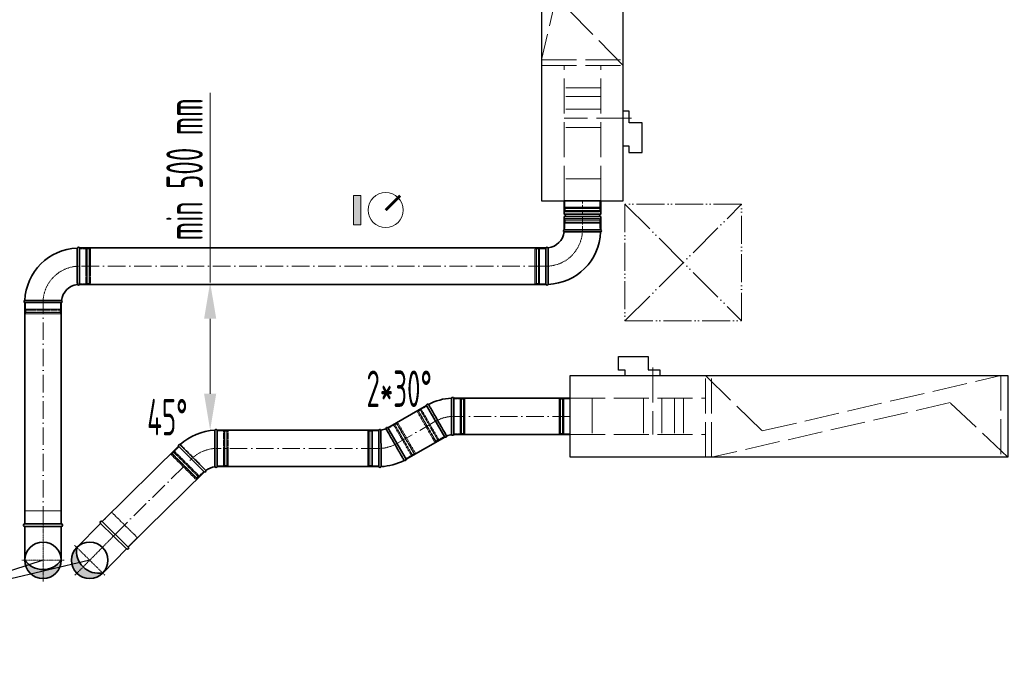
# Model space of a CAD drawing. Header units: millimetres. Extents: x -118717 to 8962, y 22910 to 145283.
# Tile 97 of 193: x -45870 to -42496, y 25522 to 27699. Entities that reach past the tile are written whole.
import ezdxf

# ---------------------------------------------------------------- set-up
doc = ezdxf.new("R2010")
doc.units = ezdxf.units.MM
for name, pattern in [('ACAD_ISO02W100', [15, 12, -3]), ('ACAD_ISO05W100', [33, 24, -3, 0, -3, 0, -3]), ('ACAD_ISO10W100', [18, 12, -3, 0, -3]), ('phl_thick', [0])]:
    doc.linetypes.add(name, pattern=pattern)
for name, color, linetype, lineweight in [('UT_KOTY - DIMENZE', 7, 'Continuous', 5), ('VZT_01 SUP (PŘÍVOD) - OBRYS', 5, 'Continuous', 35), ('VZT_02 SUP (PŘÍVOD) - OSA', 5, 'ACAD_ISO10W100', 5), ('VZT_05 ETA (ODVOD) - OBRYS', 6, 'Continuous', 35), ('VZT_06 ETA (ODVOD) - OSA', 6, 'ACAD_ISO10W100', 5), ('VZT_21 ZAŘÍZENÍ - OBRYS', 1, 'Continuous', 30), ('VZT_22 ZAŘÍZENÍ - DETAIL', 8, 'Continuous', 5), ('VZT_60_KOTY - DIMENZE', 7, 'Continuous', 5), ('VZT_KOTY - DIMENZE', 7, 'Continuous', 5), ('VZT_POPIS - OBECNE', 7, 'Continuous', 5), ('VZT_POŽADAVKY NA STAVBU - PODHLEDY', 4, 'ACAD_ISO05W100', 5)]:
    doc.layers.add(name, color=color, linetype=linetype, lineweight=lineweight)
doc.layers.add('VZT_03 SUP (PŘÍVOD) - NETISK', color=8, linetype='ACAD_ISO02W100', lineweight=5, plot=False)
doc.layers.add('VZT_07 ETA (ODVOD) - NETISK', color=8, linetype='ACAD_ISO02W100', lineweight=5, plot=False)
doc.styles.add('EVORA_125', font='isocp.shx', dxfattribs={"width": 0.6, "height": 125})
doc.styles.add('ISOCP 2.5', font='isocp.shx', dxfattribs={"width": 0.6, "height": 2.5})

msp = doc.modelspace()

# ---------------------------------------------------------------- hatches: boundary and pattern name
at = {"layer": 'VZT_01 SUP (PŘÍVOD) - OBRYS'}
h = msp.add_hatch(color=256, dxfattribs=at)
h.dxf.hatch_style = 1
h.paths.add_polyline_path([(-45585.6, 25800.6, -0.242708), (-45652.7, 25821.5), (-45673.9, 25800, 0.414214)])
h.paths.add_polyline_path([(-45673.9, 25800), (-45652.7, 25821.5, -0.242708), (-45674.6, 25888.4, 0.414214)])
at = {"layer": 'VZT_05 ETA (ODVOD) - OBRYS'}
h = msp.add_hatch(color=256, dxfattribs=at)
h.dxf.hatch_style = 1
h.paths.add_polyline_path([(-45727.6, 25844.5, -0.242708), (-45790.1, 25812.3), (-45790.1, 25782, 0.414214)])
h.paths.add_polyline_path([(-45790.1, 25782), (-45790.1, 25812.3, -0.242708), (-45852.6, 25844.5, 0.414214)])
at = {"layer": 'VZT_POPIS - OBECNE'}
h = msp.add_hatch(color=256, dxfattribs=at)
h.dxf.hatch_style = 1
h.paths.add_polyline_path([(-44725.8, 27095.5), (-44725.8, 26995.5), (-44700.8, 26995.5), (-44700.8, 27095.5)])

# ---------------------------------------------------------------- linework, layer by layer
at = {"layer": 'UT_KOTY - DIMENZE'}
for p, q in [((-45217.4, 26797.6), (-45217.4, 27447.9)), ((-45217.4, 26415.6), (-45217.4, 26672.6))]:
    msp.add_line(p, q, dxfattribs=at)
for points in [[(-45238.2, 26672.6), (-45196.5, 26672.6), (-45217.4, 26797.6)], [(-45238.2, 26415.6), (-45196.5, 26415.6), (-45217.4, 26290.6)]]:
    msp.add_solid(points, dxfattribs=at)
at = {"layer": 'VZT_01 SUP (PŘÍVOD) - OBRYS'}
for p, q in [((-44382.2, 26275.4), (-44382.2, 26400.4)), ((-44476, 26375.3), (-44413.5, 26267.1)), ((-45193.4, 26165.6), (-45193.4, 26290.6)), ((-44639.5, 26290.6), (-44639.5, 26165.6)), ((-44545.7, 26190.7), (-44608.2, 26299)), ((-45326, 26235.7), (-45237.6, 26147.3))]:
    msp.add_line(p, q, dxfattribs=at)
for points in [[(-44382.2, 26400.4), (-43983.7, 26400.4)], [(-44476, 26375.3), (-44608.2, 26299)], [(-45193.4, 26290.6), (-44639.5, 26290.6)], [(-44413.5, 26267.1), (-44545.7, 26190.7)], [(-44382.2, 26275.4), (-43983.7, 26275.4)], [(-45325.7, 26236), (-45587.2, 25977.8)], [(-45193.4, 26165.6), (-44639.5, 26165.6)], [(-45237.9, 26147), (-45499.4, 25888.8)], [(-45593.2, 25971), (-45674.6, 25888.4)], [(-45504.2, 25883.3), (-45593.2, 25971)], [(-45497.8, 25889.7), (-45586.9, 25977.4)], [(-45504.2, 25883.3), (-45585.6, 25800.6)]]:
    msp.add_lwpolyline(points, dxfattribs=at)
msp.add_circle((-45630.1, 25844.5), 62.5, dxfattribs=at)
for centre, radius, start, end in [((-44382.2, 26212.9), 187.5, 92.3607, 117.6393), ((-44386.1, 26398.8), 4.17, 23.4678, 158.8928), ((-44471.8, 26375.8), 4.17, 51.1072, 186.5322), ((-45193.4, 26103.1), 187.5, 92.3607, 132.6393), ((-45197.3, 26288.9), 4.17, 23.4678, 158.8928), ((-44635.6, 26288.9), 4.17, 30.2981, 156.5322), ((-44639.5, 26353.1), 62.5, 276.8302, 293.1698), ((-44610.7, 26295.6), 4.17, 53.4678, 179.7019), ((-44411, 26270.4), 4.17, 233.4678, 359.7019), ((-44382.2, 26212.9), 62.5, 96.8302, 113.1698), ((-44386.1, 26277.1), 4.17, 210.2981, 336.5322), ((-45322.1, 26237.2), 4.17, 66.1072, 201.5322), ((-44639.5, 26353.1), 187.5, 272.3607, 297.6393), ((-44549.9, 26190.2), 4.17, 231.1072, 6.5322), ((-45236.1, 26151.2), 4.17, 248.4678, 14.7019), ((-45193.4, 26103.1), 62.5, 96.8302, 128.1698), ((-45197.3, 26167.3), 4.17, 210.2981, 336.5322), ((-44635.6, 26167.3), 4.17, 203.4678, 338.8928), ((-45590, 25974.2), 4.5, 45.4315, 225.4315), ((-45598.9, 25876.2), 76.7, 170.8622, 280.0008), ((-45501, 25886.5), 4.5, 225.4315, 45.4315)]:
    msp.add_arc(centre, radius, start, end, dxfattribs=at)
for points, knots in [([(-44389.7, 26275), (-44389.7, 26275), (-44389.7, 26276.4), (-44389.7, 26282), (-44389.7, 26286.3), (-44389.8, 26297.4), (-44389.8, 26304.1), (-44389.9, 26319), (-44389.9, 26327), (-44389.9, 26343.3), (-44389.9, 26351.5), (-44389.9, 26366.8), (-44389.9, 26373.9), (-44389.9, 26385.9), (-44389.9, 26390.8), (-44389.9, 26396.2), (-44390, 26397.8), (-44390, 26399.8), (-44390, 26400.3), (-44390, 26400.3)], [197.169832, 197.169832, 197.169832, 197.169832, 219.953018, 219.953018, 244.236959, 244.236959, 268.720867, 268.720867, 293.267785, 293.267785, 317.778333, 317.778333, 342.238473, 342.238473, 366.661909, 366.661909, 380.474614, 380.474614, 394.287036, 394.287036, 394.287036, 394.287036]), ([(-44469.2, 26379), (-44469.2, 26379), (-44468.4, 26377.7), (-44465.3, 26372.3), (-44463.1, 26368.4), (-44457.4, 26358.5), (-44454, 26352.6), (-44446.5, 26339.6), (-44442.5, 26332.6), (-44434.3, 26318.5), (-44430.3, 26311.5), (-44422.7, 26298.3), (-44419.3, 26292.2), (-44413.4, 26282), (-44411.1, 26277.9), (-44407.8, 26272.1), (-44406.9, 26270.6), (-44406.8, 26270.4), (-44406.8, 26270.4), (-44406.8, 26270.4)], [0, 0, 0, 0, 24.396142, 24.396142, 48.799904, 48.799904, 73.223471, 73.223471, 97.679293, 97.679293, 122.177651, 122.177651, 146.719707, 146.719707, 171.27206, 171.27206, 195.711875, 195.711875, 197.169845, 197.169845, 197.169845, 197.169845]), ([(-45201.2, 26290.4), (-45201.2, 26290.4), (-45201.2, 26288.9), (-45201.2, 26282.7), (-45201.2, 26278.2), (-45201.1, 26266.7), (-45201.1, 26260), (-45201.1, 26245), (-45201.1, 26237), (-45201.1, 26220.8), (-45201.1, 26212.7), (-45201, 26197.6), (-45201, 26190.7), (-45201, 26178.8), (-45200.9, 26174), (-45200.9, 26167.3), (-45200.9, 26165.4), (-45200.9, 26165.2), (-45200.9, 26165.2), (-45200.9, 26165.2)], [0, 0, 0, 0, 24.392784, 24.392784, 48.777002, 48.777002, 73.152705, 73.152705, 97.508329, 97.508329, 121.831482, 121.831482, 146.180287, 146.180287, 170.775455, 170.775455, 195.53354, 195.53354, 197.168564, 197.168564, 197.168564, 197.168564]), ([(-44632, 26291), (-44632, 26291), (-44632, 26289.7), (-44632, 26284.1), (-44631.9, 26279.7), (-44631.9, 26268.6), (-44631.9, 26261.9), (-44631.8, 26247.1), (-44631.8, 26239), (-44631.8, 26222.7), (-44631.8, 26214.5), (-44631.8, 26199.2), (-44631.8, 26192.2), (-44631.7, 26180.1), (-44631.7, 26175.2), (-44631.7, 26169.8), (-44631.7, 26168.3), (-44631.7, 26166.3), (-44631.7, 26165.8), (-44631.7, 26165.8)], [197.169832, 197.169832, 197.169832, 197.169832, 219.953018, 219.953018, 244.236959, 244.236959, 268.720867, 268.720867, 293.267785, 293.267785, 317.778333, 317.778333, 342.238473, 342.238473, 366.661909, 366.661909, 380.474614, 380.474614, 394.287036, 394.287036, 394.287036, 394.287036]), ([(-44552.5, 26187), (-44552.5, 26187), (-44553.3, 26188.4), (-44556.4, 26193.7), (-44558.6, 26197.7), (-44564.3, 26207.6), (-44567.7, 26213.4), (-44575.2, 26226.4), (-44579.2, 26233.4), (-44587.3, 26247.6), (-44591.4, 26254.6), (-44599, 26267.8), (-44602.4, 26273.8), (-44608.3, 26284.1), (-44610.6, 26288.2), (-44613.9, 26293.9), (-44614.8, 26295.5), (-44614.9, 26295.6), (-44614.9, 26295.6), (-44614.9, 26295.6)], [0, 0, 0, 0, 24.396142, 24.396142, 48.799904, 48.799904, 73.223471, 73.223471, 97.679293, 97.679293, 122.177651, 122.177651, 146.719707, 146.719707, 171.27206, 171.27206, 195.711875, 195.711875, 197.169845, 197.169845, 197.169845, 197.169845]), ([(-45232.1, 26152.2), (-45232.1, 26152.2), (-45232.1, 26152.3), (-45232.3, 26152.5), (-45232.6, 26152.7), (-45233.3, 26153.5), (-45233.8, 26154), (-45236, 26156.3), (-45238.3, 26158.5), (-45244.5, 26164.9), (-45248.9, 26169.2), (-45258.8, 26179.3), (-45264.3, 26184.8), (-45275.8, 26196.3), (-45281.6, 26202.1), (-45292.8, 26213.3), (-45298.1, 26218.6), (-45307.4, 26228), (-45311.3, 26231.9), (-45316.3, 26236.8), (-45317.8, 26238.4), (-45319.9, 26240.5), (-45320.4, 26241), (-45320.4, 26241)], [197.067977, 197.067977, 197.067977, 197.067977, 201.792196, 201.792196, 209.190204, 209.190204, 218.040239, 218.040239, 237.760854, 237.760854, 262.206108, 262.206108, 286.831239, 286.831239, 311.323072, 311.323072, 335.946087, 335.946087, 360.704397, 360.704397, 377.088273, 377.088273, 394.105327, 394.105327, 394.105327, 394.105327])]:
    msp.add_open_spline(points, degree=3, knots=knots, dxfattribs=at)
at = {"layer": 'VZT_02 SUP (PŘÍVOD) - OSA', "ltscale": 5}
for points in [[(-44577, 26244.9), (-44444.7, 26321.2)], [(-43983.7, 26337.9), (-44382.2, 26337.9)], [(-44639.5, 26228.1), (-45193.4, 26228.1)], [(-45543.3, 25933.3), (-45281.8, 26191.5)]]:
    msp.add_lwpolyline(points, dxfattribs=at)
at = {"layer": 'VZT_02 SUP (PŘÍVOD) - OSA', "ltscale": 0.3}
for points in [[(-44382.2, 26337.9), (-44382.2, 26337.9, 0.131652), (-44444.7, 26321.2, 0.131652)], [(-45193.4, 26228.1), (-45193.4, 26228.1, 0.198912), (-45281.8, 26191.5, 0.198912)], [(-44639.5, 26228.1), (-44639.5, 26228.1, 0.131652), (-44577, 26244.9, 0.131652)]]:
    msp.add_lwpolyline(points, format="xyb", dxfattribs=at)
for points in [[(-45630.1, 25844.5), (-45542.4, 25933.5)], [(-45630.1, 25844.5), (-45681.7, 25895.4)], [(-45681, 25792.8), (-45630.1, 25844.5)], [(-45578.4, 25793.6), (-45630.1, 25844.5)]]:
    msp.add_lwpolyline(points, dxfattribs=at)
at = {"layer": 'VZT_03 SUP (PŘÍVOD) - NETISK', "ltscale": 0.4}
for p, q in [((-44382.2, 26397.9), (-44360.2, 26397.9)), ((-44360.2, 26277.9), (-44360.2, 26397.9)), ((-44360.2, 26396.9), (-44356.7, 26396.9)), ((-44356.7, 26276.9), (-44356.7, 26398.9)), ((-44356.7, 26398.9), (-44356.2, 26398.9)), ((-44356.2, 26276.9), (-44356.2, 26398.9)), ((-44356.2, 26396.9), (-44349.2, 26396.9)), ((-44349.2, 26276.9), (-44349.2, 26398.9)), ((-44349.2, 26398.9), (-44348.7, 26398.9)), ((-44348.7, 26276.9), (-44348.7, 26398.9)), ((-44348.7, 26396.9), (-44348.2, 26396.9)), ((-44348.2, 26277.9), (-44348.2, 26397.9)), ((-44348.2, 26397.9), (-44344.2, 26397.9)), ((-44344.2, 26277.9), (-44344.2, 26397.9)), ((-44504.2, 26356.2), (-44507.6, 26354.2)), ((-44503.8, 26357.5), (-44504.2, 26357.3)), ((-44504.2, 26357.3), (-44443.2, 26251.6)), ((-44504.2, 26356.2), (-44444.2, 26252.2)), ((-44503.8, 26357.5), (-44442.8, 26251.9)), ((-44503.2, 26355.5), (-44503.7, 26355.3)), ((-44496.7, 26359.3), (-44502.8, 26355.8)), ((-44497.3, 26361.3), (-44497.7, 26361)), ((-44497.7, 26361), (-44436.7, 26255.4)), ((-44497.3, 26361.3), (-44436.3, 26255.6)), ((-44493.3, 26361.3), (-44496.3, 26359.5)), ((-44474.7, 26373.2), (-44493.8, 26362.2)), ((-44493.8, 26362.2), (-44433.8, 26258.2)), ((-44507.6, 26354.2), (-44447.6, 26250.2)), ((-45193.4, 26288.1), (-45171.4, 26288.1)), ((-45171.4, 26168.1), (-45171.4, 26288.1)), ((-45171.4, 26287.1), (-45167.9, 26287.1)), ((-45167.9, 26167.1), (-45167.9, 26289.1)), ((-45167.9, 26289.1), (-45167.4, 26289.1)), ((-45167.4, 26167.1), (-45167.4, 26289.1)), ((-45167.4, 26287.1), (-45160.4, 26287.1)), ((-45160.4, 26167.1), (-45160.4, 26289.1)), ((-45160.4, 26289.1), (-45159.9, 26289.1)), ((-45159.9, 26167.1), (-45159.9, 26289.1)), ((-45159.9, 26287.1), (-45159.4, 26287.1)), ((-45159.4, 26168.1), (-45159.4, 26288.1)), ((-45159.4, 26288.1), (-45155.4, 26288.1)), ((-45155.4, 26168.1), (-45155.4, 26288.1)), ((-44677.5, 26288.1), (-44677.5, 26168.1)), ((-44673.5, 26288.1), (-44677.5, 26288.1)), ((-44673.5, 26288.1), (-44673.5, 26168.1)), ((-44673, 26287.1), (-44673.5, 26287.1)), ((-44673, 26289.1), (-44673, 26167.1)), ((-44672.5, 26289.1), (-44673, 26289.1)), ((-44672.5, 26289.1), (-44672.5, 26167.1)), ((-44665.5, 26287.1), (-44672.5, 26287.1)), ((-44665.5, 26289.1), (-44665.5, 26167.1)), ((-44665, 26289.1), (-44665.5, 26289.1)), ((-44665, 26289.1), (-44665, 26167.1)), ((-44661.5, 26287.1), (-44665, 26287.1)), ((-44661.5, 26288.1), (-44661.5, 26168.1)), ((-44639.5, 26288.1), (-44661.5, 26288.1)), ((-44607, 26296.8), (-44587.9, 26307.8)), ((-44527.9, 26203.9), (-44587.9, 26307.8)), ((-44587.4, 26306.9), (-44584.4, 26308.7)), ((-44585.4, 26310.4), (-44584.9, 26310.7)), ((-44524.4, 26204.8), (-44585.4, 26310.4)), ((-44523.9, 26205), (-44584.9, 26310.7)), ((-44583.9, 26308.9), (-44577.9, 26312.4)), ((-44578.9, 26314.2), (-44578.4, 26314.4)), ((-44517.9, 26208.5), (-44578.9, 26314.2)), ((-44517.4, 26208.8), (-44578.4, 26314.4)), ((-44577.5, 26313.8), (-44574, 26315.8)), ((-44517.5, 26209.9), (-44577.5, 26313.8)), ((-44577.4, 26312.7), (-44577, 26312.9)), ((-44514, 26211.9), (-44574, 26315.8)), ((-44444.2, 26253.3), (-44444.7, 26253.1)), ((-44437.7, 26257.1), (-44443.8, 26253.6)), ((-44434.3, 26259.1), (-44437.3, 26257.3)), ((-44436.3, 26255.6), (-44436.7, 26255.4)), ((-44414.7, 26269.2), (-44433.8, 26258.2)), ((-44382.2, 26277.9), (-44360.2, 26277.9)), ((-44360.2, 26278.9), (-44356.7, 26278.9)), ((-44356.7, 26276.9), (-44356.2, 26276.9)), ((-44356.2, 26278.9), (-44349.2, 26278.9)), ((-44349.2, 26276.9), (-44348.7, 26276.9)), ((-44348.7, 26278.9), (-44348.2, 26278.9)), ((-44348.2, 26277.9), (-44344.2, 26277.9)), ((-45324.3, 26233.9), (-45339.8, 26218.4)), ((-44444.2, 26252.2), (-44447.6, 26250.2)), ((-44442.8, 26251.9), (-44443.2, 26251.6)), ((-45348.3, 26209.9), (-45351.1, 26207)), ((-45351.1, 26207), (-45266.3, 26122.2)), ((-45348.3, 26211.3), (-45348.6, 26210.9)), ((-45348.6, 26210.9), (-45262.4, 26124.7)), ((-45348.3, 26211.3), (-45262, 26125)), ((-45348.3, 26209.9), (-45263.4, 26125)), ((-45347.2, 26209.5), (-45347.6, 26209.2)), ((-45341.9, 26214.8), (-45346.9, 26209.9)), ((-45343, 26216.6), (-45343.3, 26216.2)), ((-45343.3, 26216.2), (-45257.1, 26130)), ((-45343, 26216.6), (-45256.7, 26130.3)), ((-45339.1, 26217.7), (-45341.6, 26215.2)), ((-45339.8, 26218.4), (-45255, 26133.5)), ((-44547, 26192.9), (-44527.9, 26203.9)), ((-44528.4, 26204.8), (-44525.4, 26206.5)), ((-44524.9, 26206.8), (-44518.9, 26210.3)), ((-44524.4, 26204.8), (-44523.9, 26205)), ((-44518.4, 26210.5), (-44518, 26210.8)), ((-44517.9, 26208.5), (-44517.4, 26208.8)), ((-44517.5, 26209.9), (-44514, 26211.9)), ((-45193.4, 26168.1), (-45171.4, 26168.1)), ((-45171.4, 26169.1), (-45167.9, 26169.1)), ((-45167.9, 26167.1), (-45167.4, 26167.1)), ((-45167.4, 26169.1), (-45160.4, 26169.1)), ((-45160.4, 26167.1), (-45159.9, 26167.1)), ((-45159.9, 26169.1), (-45159.4, 26169.1)), ((-45159.4, 26168.1), (-45155.4, 26168.1)), ((-44673.5, 26168.1), (-44677.5, 26168.1)), ((-44673, 26169.1), (-44673.5, 26169.1)), ((-44672.5, 26167.1), (-44673, 26167.1)), ((-44665.5, 26169.1), (-44672.5, 26169.1)), ((-44665, 26167.1), (-44665.5, 26167.1)), ((-44661.5, 26169.1), (-44665, 26169.1)), ((-44639.5, 26168.1), (-44661.5, 26168.1)), ((-45263.4, 26125), (-45266.3, 26122.2)), ((-45263.8, 26126.1), (-45264.1, 26125.7)), ((-45258.5, 26131.4), (-45263.4, 26126.4)), ((-45262, 26125), (-45262.4, 26124.7)), ((-45255.7, 26134.2), (-45258.1, 26131.7)), ((-45256.7, 26130.3), (-45257.1, 26130)), ((-45239.4, 26149.1), (-45255, 26133.5))]:
    msp.add_line(p, q, dxfattribs=at)
msp.add_lwpolyline([(-45497.8, 25889.7), (-45466.3, 25921.7), (-45555.3, 26009.5), (-45586.9, 25977.4)], dxfattribs=at)
at = {"layer": 'VZT_05 ETA (ODVOD) - OBRYS'}
for p, q in [((-44003.9, 27077.1), (-43878.9, 27077.1)), ((-44003.9, 27031.6), (-44003.9, 27077.1)), ((-43878.9, 27031.6), (-43878.9, 27077.1)), ((-44003.9, 27031.6), (-43878.9, 27031.6)), ((-44003.9, 27023.6), (-43878.9, 27023.6)), ((-44003.9, 26978.1), (-44003.9, 27023.6)), ((-43878.9, 26978.1), (-43878.9, 27023.6)), ((-44003.9, 26978.1), (-43878.9, 26978.1)), ((-44003.9, 26978.1), (-43878.9, 26978.1)), ((-45665.1, 26915.6), (-45665.1, 26790.6)), ((-44066.4, 26790.6), (-44066.4, 26915.6)), ((-45727.6, 26728.1), (-45852.6, 26728.1))]:
    msp.add_line(p, q, dxfattribs=at)
for points in [[(-45665.1, 26915.6), (-44066.4, 26915.6)], [(-45665.1, 26790.6), (-44066.4, 26790.6)], [(-45852.6, 26728.1), (-45852.6, 25969.5)], [(-45727.6, 26728.1), (-45727.6, 25969.5)], [(-45727.6, 25969.5), (-45852.6, 25969.5)], [(-45727.6, 25960.5), (-45852.6, 25960.5)], [(-45852.6, 25960.5), (-45852.6, 25844.5)], [(-45727.6, 25960.5), (-45727.6, 25844.5)]]:
    msp.add_lwpolyline(points, dxfattribs=at)
msp.add_circle((-45790.1, 25844.5), 62.5, dxfattribs=at)
for centre, radius, start, end in [((-44003.9, 27027.6), 4, 270, 90), ((-43878.9, 27027.6), 4, 90, 270), ((-44066.4, 26978.1), 62.5, 276.8302, 353.1698), ((-44066.4, 26978.1), 187.5, 272.3607, 357.6393), ((-44002.2, 26974.3), 4.17, 113.4678, 239.7019), ((-43880.6, 26974.3), 4.17, 291.1072, 66.5322), ((-45665.1, 26728.1), 187.5, 92.3607, 177.6393), ((-45668.9, 26913.9), 4.17, 23.4678, 158.8928), ((-44062.6, 26913.9), 4.17, 30.2981, 156.5322), ((-45665.1, 26728.1), 62.5, 96.8302, 173.1698), ((-45668.9, 26792.3), 4.17, 210.2981, 336.5322), ((-44062.6, 26792.3), 4.17, 203.4678, 338.8928), ((-45850.9, 26731.9), 4.17, 111.1072, 246.5322), ((-45729.2, 26731.9), 4.17, 293.4678, 59.7019), ((-45852.6, 25965), 4.5, 90, 270), ((-45727.6, 25965), 4.5, 270, 90), ((-45790.1, 25889), 76.7, 215.4307, 324.5693)]:
    msp.add_arc(centre, radius, start, end, dxfattribs=at)
for points, knots in [([(-44004.3, 26970.7), (-44004.3, 26970.7), (-44002.8, 26970.6), (-43996.6, 26970.6), (-43992.1, 26970.6), (-43980.8, 26970.5), (-43974, 26970.5), (-43958.9, 26970.5), (-43950.9, 26970.4), (-43934.5, 26970.4), (-43926.4, 26970.4), (-43911.2, 26970.4), (-43904.3, 26970.4), (-43892.5, 26970.4), (-43887.8, 26970.4), (-43881.1, 26970.4), (-43879.3, 26970.4), (-43879.1, 26970.4), (-43879.1, 26970.4), (-43879.1, 26970.4)], [0, 0, 0, 0, 24.235852, 24.235852, 48.531845, 48.531845, 73.024415, 73.024415, 97.570898, 97.570898, 122.078339, 122.078339, 146.53579, 146.53579, 170.957495, 170.957495, 195.359468, 195.359468, 197.168246, 197.168246, 197.168246, 197.168246]), ([(-45672.5, 26790.1), (-45672.5, 26790.1), (-45672.5, 26790.2), (-45672.5, 26790.5), (-45672.5, 26790.8), (-45672.5, 26791.9), (-45672.5, 26792.7), (-45672.6, 26795.8), (-45672.6, 26799), (-45672.6, 26807.9), (-45672.6, 26814.1), (-45672.7, 26828.2), (-45672.7, 26836), (-45672.7, 26852.2), (-45672.8, 26860.4), (-45672.8, 26876.3), (-45672.8, 26883.8), (-45672.8, 26897), (-45672.8, 26902.5), (-45672.8, 26909.5), (-45672.8, 26911.7), (-45672.8, 26914.7), (-45672.8, 26915.4), (-45672.8, 26915.4)], [197.067977, 197.067977, 197.067977, 197.067977, 201.792196, 201.792196, 209.190204, 209.190204, 218.040239, 218.040239, 237.760854, 237.760854, 262.206108, 262.206108, 286.831239, 286.831239, 311.323072, 311.323072, 335.946087, 335.946087, 360.704397, 360.704397, 377.088273, 377.088273, 394.105327, 394.105327, 394.105327, 394.105327]), ([(-44059, 26916), (-44059, 26916), (-44059, 26916), (-44059, 26915.7), (-44059, 26915.3), (-44059, 26914.3), (-44058.9, 26913.5), (-44058.9, 26910.4), (-44058.9, 26907.2), (-44058.9, 26898.3), (-44058.8, 26892.1), (-44058.8, 26878), (-44058.8, 26870.2), (-44058.7, 26854), (-44058.7, 26845.7), (-44058.7, 26829.9), (-44058.7, 26822.4), (-44058.7, 26809.2), (-44058.7, 26803.6), (-44058.7, 26796.7), (-44058.7, 26794.5), (-44058.7, 26791.5), (-44058.7, 26790.7), (-44058.7, 26790.7)], [197.067977, 197.067977, 197.067977, 197.067977, 201.792196, 201.792196, 209.190204, 209.190204, 218.040239, 218.040239, 237.760854, 237.760854, 262.206108, 262.206108, 286.831239, 286.831239, 311.323072, 311.323072, 335.946087, 335.946087, 360.704397, 360.704397, 377.088273, 377.088273, 394.105327, 394.105327, 394.105327, 394.105327]), ([(-45727.1, 26735.5), (-45727.1, 26735.5), (-45728.7, 26735.5), (-45734.8, 26735.6), (-45739.3, 26735.6), (-45750.7, 26735.7), (-45757.5, 26735.7), (-45772.5, 26735.7), (-45780.6, 26735.7), (-45797, 26735.8), (-45805.1, 26735.8), (-45820.3, 26735.8), (-45827.2, 26735.8), (-45839, 26735.8), (-45843.7, 26735.8), (-45850.3, 26735.8), (-45852.2, 26735.8), (-45852.4, 26735.8), (-45852.4, 26735.8), (-45852.4, 26735.8)], [0, 0, 0, 0, 24.235852, 24.235852, 48.531845, 48.531845, 73.024415, 73.024415, 97.570898, 97.570898, 122.078339, 122.078339, 146.53579, 146.53579, 170.957495, 170.957495, 195.359468, 195.359468, 197.168246, 197.168246, 197.168246, 197.168246])]:
    msp.add_open_spline(points, degree=3, knots=knots, dxfattribs=at)
at = {"layer": 'VZT_06 ETA (ODVOD) - OSA'}
msp.add_lwpolyline([(-43941.4, 26978.1), (-43941.4, 27077.1)], dxfattribs=at)
at = {"layer": 'VZT_06 ETA (ODVOD) - OSA', "ltscale": 0.3}
for points in [[(-43941.4, 26978.1), (-43941.4, 26978.1, -0.414214), (-44066.4, 26853.1), (-44066.4, 26853.1)], [(-45790.1, 26728.1), (-45790.1, 26728.1, -0.414214), (-45665.1, 26853.1), (-45665.1, 26853.1)]]:
    msp.add_lwpolyline(points, format="xyb", dxfattribs=at)
at = {"layer": 'VZT_06 ETA (ODVOD) - OSA', "ltscale": 5}
for points in [[(-44066.4, 26853.1), (-45665.1, 26853.1)], [(-45790.1, 25969.5), (-45790.1, 26728.1)]]:
    msp.add_lwpolyline(points, dxfattribs=at)
at = {"layer": 'VZT_06 ETA (ODVOD) - OSA', "ltscale": 0.3}
for points in [[(-45790.1, 25844.5), (-45790.1, 25969.5)], [(-45790.1, 25844.5), (-45862.6, 25844.5)], [(-45790.1, 25772), (-45790.1, 25844.5)], [(-45717.6, 25844.5), (-45790.1, 25844.5)]]:
    msp.add_lwpolyline(points, dxfattribs=at)
at = {"layer": 'VZT_07 ETA (ODVOD) - NETISK', "ltscale": 0.4}
for p, q in [((-44001.4, 27077.1), (-44001.4, 27055.1)), ((-43881.4, 27077.1), (-43881.4, 27055.1)), ((-44002.4, 27051.6), (-43880.4, 27051.6)), ((-44002.4, 27051.6), (-44002.4, 27051.1)), ((-44002.4, 27051.1), (-43880.4, 27051.1)), ((-44002.4, 27044.1), (-43880.4, 27044.1)), ((-44002.4, 27044.1), (-44002.4, 27043.6)), ((-44002.4, 27043.6), (-43880.4, 27043.6)), ((-44001.4, 27055.1), (-43881.4, 27055.1)), ((-44001.4, 27043.1), (-43881.4, 27043.1)), ((-44001.4, 27043.1), (-44001.4, 27039.1)), ((-44001.4, 27039.1), (-43881.4, 27039.1)), ((-44000.4, 27055.1), (-44000.4, 27051.6)), ((-44000.4, 27051.1), (-44000.4, 27044.1)), ((-44000.4, 27043.6), (-44000.4, 27043.1)), ((-43882.4, 27055.1), (-43882.4, 27051.6)), ((-43882.4, 27051.1), (-43882.4, 27044.1)), ((-43882.4, 27043.6), (-43882.4, 27043.1)), ((-43881.4, 27043.1), (-43881.4, 27039.1)), ((-43880.4, 27051.6), (-43880.4, 27051.1)), ((-43880.4, 27044.1), (-43880.4, 27043.6)), ((-44002.4, 27011.6), (-43880.4, 27011.6)), ((-44002.4, 27011.1), (-44002.4, 27011.6)), ((-44002.4, 27011.1), (-43880.4, 27011.1)), ((-44002.4, 27004.1), (-43880.4, 27004.1)), ((-44002.4, 27003.6), (-44002.4, 27004.1)), ((-44002.4, 27003.6), (-43880.4, 27003.6)), ((-44001.4, 27016.1), (-43881.4, 27016.1)), ((-44001.4, 27012.1), (-44001.4, 27016.1)), ((-44001.4, 27012.1), (-43881.4, 27012.1)), ((-44001.4, 27000.1), (-43881.4, 27000.1)), ((-44001.4, 26978.1), (-44001.4, 27000.1)), ((-44000.4, 27011.6), (-44000.4, 27012.1)), ((-44000.4, 27004.1), (-44000.4, 27011.1)), ((-44000.4, 27000.1), (-44000.4, 27003.6)), ((-43882.4, 27011.6), (-43882.4, 27012.1)), ((-43882.4, 27004.1), (-43882.4, 27011.1)), ((-43882.4, 27000.1), (-43882.4, 27003.6)), ((-43881.4, 27012.1), (-43881.4, 27016.1)), ((-43881.4, 26978.1), (-43881.4, 27000.1)), ((-43880.4, 27011.1), (-43880.4, 27011.6)), ((-43880.4, 27003.6), (-43880.4, 27004.1)), ((-45665.1, 26913.1), (-45643.1, 26913.1)), ((-45643.1, 26913.1), (-45643.1, 26793.1)), ((-45643.1, 26912.1), (-45639.6, 26912.1)), ((-45639.6, 26914.1), (-45639.6, 26792.1)), ((-45639.6, 26914.1), (-45639.1, 26914.1)), ((-45639.1, 26914.1), (-45639.1, 26792.1)), ((-45639.1, 26912.1), (-45632.1, 26912.1)), ((-45632.1, 26914.1), (-45632.1, 26792.1)), ((-45632.1, 26914.1), (-45631.6, 26914.1)), ((-45631.6, 26914.1), (-45631.6, 26792.1)), ((-45631.6, 26912.1), (-45631.1, 26912.1)), ((-45631.1, 26913.1), (-45631.1, 26793.1)), ((-45631.1, 26913.1), (-45627.1, 26913.1)), ((-45627.1, 26913.1), (-45627.1, 26793.1)), ((-44104.4, 26793.1), (-44104.4, 26913.1)), ((-44100.4, 26913.1), (-44104.4, 26913.1)), ((-44100.4, 26793.1), (-44100.4, 26913.1)), ((-44099.9, 26912.1), (-44100.4, 26912.1)), ((-44099.9, 26792.1), (-44099.9, 26914.1)), ((-44099.4, 26914.1), (-44099.9, 26914.1)), ((-44099.4, 26792.1), (-44099.4, 26914.1)), ((-44092.4, 26912.1), (-44099.4, 26912.1)), ((-44092.4, 26792.1), (-44092.4, 26914.1)), ((-44091.9, 26914.1), (-44092.4, 26914.1)), ((-44091.9, 26792.1), (-44091.9, 26914.1)), ((-44088.4, 26912.1), (-44091.9, 26912.1)), ((-44088.4, 26793.1), (-44088.4, 26913.1)), ((-44066.4, 26913.1), (-44088.4, 26913.1)), ((-45643.1, 26794.1), (-45639.6, 26794.1)), ((-45639.1, 26794.1), (-45632.1, 26794.1)), ((-45631.6, 26794.1), (-45631.1, 26794.1)), ((-44099.9, 26794.1), (-44100.4, 26794.1)), ((-44092.4, 26794.1), (-44099.4, 26794.1)), ((-44088.4, 26794.1), (-44091.9, 26794.1)), ((-45665.1, 26793.1), (-45643.1, 26793.1)), ((-45639.6, 26792.1), (-45639.1, 26792.1)), ((-45632.1, 26792.1), (-45631.6, 26792.1)), ((-45631.1, 26793.1), (-45627.1, 26793.1)), ((-44100.4, 26793.1), (-44104.4, 26793.1)), ((-44099.4, 26792.1), (-44099.9, 26792.1)), ((-44091.9, 26792.1), (-44092.4, 26792.1)), ((-44066.4, 26793.1), (-44088.4, 26793.1)), ((-45850.1, 26728.1), (-45850.1, 26706.1)), ((-45730.1, 26728.1), (-45730.1, 26706.1)), ((-45729.1, 26702.6), (-45851.1, 26702.6)), ((-45851.1, 26702.6), (-45851.1, 26702.1)), ((-45729.1, 26702.1), (-45851.1, 26702.1)), ((-45729.1, 26695.1), (-45851.1, 26695.1)), ((-45851.1, 26695.1), (-45851.1, 26694.6)), ((-45729.1, 26694.6), (-45851.1, 26694.6)), ((-45730.1, 26706.1), (-45850.1, 26706.1)), ((-45730.1, 26694.1), (-45850.1, 26694.1)), ((-45850.1, 26694.1), (-45850.1, 26690.1)), ((-45849.1, 26706.1), (-45849.1, 26702.6)), ((-45849.1, 26702.1), (-45849.1, 26695.1)), ((-45849.1, 26694.6), (-45849.1, 26694.1)), ((-45731.1, 26706.1), (-45731.1, 26702.6)), ((-45731.1, 26702.1), (-45731.1, 26695.1)), ((-45731.1, 26694.6), (-45731.1, 26694.1)), ((-45730.1, 26694.1), (-45730.1, 26690.1)), ((-45729.1, 26702.6), (-45729.1, 26702.1)), ((-45729.1, 26695.1), (-45729.1, 26694.6)), ((-45730.1, 26690.1), (-45850.1, 26690.1)), ((-44021.7, 26277.9), (-44021.7, 26397.9)), ((-44017.7, 26397.9), (-44021.7, 26397.9)), ((-44017.7, 26277.9), (-44017.7, 26397.9)), ((-44017.2, 26396.9), (-44017.7, 26396.9)), ((-44017.2, 26276.9), (-44017.2, 26398.9)), ((-44016.7, 26398.9), (-44017.2, 26398.9)), ((-44016.7, 26276.9), (-44016.7, 26398.9)), ((-44009.7, 26396.9), (-44016.7, 26396.9)), ((-44009.7, 26276.9), (-44009.7, 26398.9)), ((-44009.2, 26398.9), (-44009.7, 26398.9)), ((-44009.2, 26276.9), (-44009.2, 26398.9)), ((-44005.7, 26396.9), (-44009.2, 26396.9)), ((-44005.7, 26277.9), (-44005.7, 26397.9)), ((-43983.7, 26397.9), (-44005.7, 26397.9)), ((-44017.7, 26277.9), (-44021.7, 26277.9)), ((-44017.2, 26278.9), (-44017.7, 26278.9)), ((-44016.7, 26276.9), (-44017.2, 26276.9)), ((-44009.7, 26278.9), (-44016.7, 26278.9)), ((-44009.2, 26276.9), (-44009.7, 26276.9)), ((-44005.7, 26278.9), (-44009.2, 26278.9)), ((-43983.7, 26277.9), (-44005.7, 26277.9))]:
    msp.add_line(p, q, dxfattribs=at)
msp.add_lwpolyline([(-45727.6, 25969.5), (-45727.6, 26014.5), (-45852.6, 26014.5), (-45852.6, 25969.5)], dxfattribs=at)
at = {"layer": 'VZT_21 ZAŘÍZENÍ - OBRYS'}
for points in [[(-44081.4, 28577.1), (-44081.4, 27077.1), (-43801.4, 27077.1), (-43801.4, 28577.1)], [(-42483.7, 26197.9), (-43983.7, 26197.9), (-43983.7, 26477.9), (-42483.7, 26477.9)]]:
    msp.add_lwpolyline(points, close=True, dxfattribs=at)
for points in [[(-43801.4, 27265.4), (-43782.8, 27265.4), (-43782.8, 27242.9), (-43736.2, 27242.9), (-43736.2, 27344.6), (-43781.6, 27344.6), (-43781.6, 27384.5), (-43801.4, 27384.5)], [(-43795.3, 26477.9), (-43795.3, 26496.5), (-43817.8, 26496.5), (-43817.8, 26543.1), (-43716.2, 26543.1), (-43716.2, 26497.8), (-43676.2, 26497.8), (-43676.2, 26477.9)]]:
    msp.add_lwpolyline(points, dxfattribs=at)
at = {"layer": 'VZT_22 ZAŘÍZENÍ - DETAIL', "linetype": 'ACAD_ISO02W100', "lineweight": 5, "ltscale": 10}
for points in [[(-44081.4, 28577.1), (-43894.2, 28379.7), (-44081.4, 27561.4)], [(-43801.4, 27540.9), (-43991.5, 27735.5), (-43801.4, 28553.1)], [(-44081.4, 27561.4), (-43801.4, 27561.4)], [(-44081.4, 27540.9), (-43801.4, 27540.9)], [(-44003.9, 27077.1), (-44003.9, 27540.9)], [(-43878.9, 27077.1), (-43878.9, 27540.9)], [(-43878.9, 27465.4), (-44003.9, 27465.4)], [(-43878.9, 27434.6), (-44003.9, 27434.6)], [(-43878.9, 27391.6), (-44003.9, 27391.6)], [(-43773.8, 27360.7), (-44003.9, 27360.7)], [(-43878.9, 27328.3), (-44003.9, 27328.3)], [(-43878.9, 27152.5), (-44003.9, 27152.5)], [(-43700.1, 26505.5), (-43700.1, 26275.4)], [(-43519.9, 26197.9), (-43519.9, 26477.9)], [(-43519.9, 26477.9), (-43325.2, 26287.9), (-42507.6, 26477.9)], [(-43499.3, 26197.9), (-43499.3, 26477.9)], [(-42507.6, 26477.9), (-42507.6, 26197.9)], [(-43983.7, 26400.4), (-43519.9, 26400.4)], [(-43908.2, 26400.4), (-43908.2, 26275.4)], [(-43732.5, 26400.4), (-43732.5, 26275.4)], [(-43669.2, 26400.4), (-43669.2, 26275.4)], [(-43626.2, 26400.4), (-43626.2, 26275.4)], [(-43595.4, 26400.4), (-43595.4, 26275.4)], [(-42483.7, 26197.9), (-42681.1, 26385.1), (-43499.3, 26197.9)], [(-43983.7, 26275.4), (-43519.9, 26275.4)]]:
    msp.add_lwpolyline(points, dxfattribs=at)
at = {"layer": 'VZT_60_KOTY - DIMENZE', "linetype": 'ByBlock', "lineweight": -2}
for points in [[(-45790.1, 25844.5), (-46211.5, 25707.3)], [(-45630.1, 25844.5), (-46211.5, 25707.3)]]:
    msp.add_lwpolyline(points, dxfattribs=at)
at = {"layer": 'VZT_KOTY - DIMENZE', "const_width": 10}
msp.add_lwpolyline([(-44615.8, 27045.5), (-44566.3, 27095)], dxfattribs=at)
at = {"layer": 'VZT_POPIS - OBECNE'}
msp.add_lwpolyline([(-44725.8, 26995.5), (-44700.8, 26995.5), (-44700.8, 27095.5), (-44725.8, 27095.5)], close=True, dxfattribs=at)
msp.add_circle((-44615.8, 27045.5), 60, dxfattribs=at)
at = {"layer": 'VZT_POŽADAVKY NA STAVBU - PODHLEDY', "ltscale": 5}
for p, q in [((-43795.8, 27065.6), (-43395.8, 26665.6)), ((-43795.8, 26665.6), (-43395.8, 27065.6))]:
    msp.add_line(p, q, dxfattribs=at)
at = {"layer": 'VZT_POŽADAVKY NA STAVBU - PODHLEDY', "ltscale": 4}
for p, q in [((-43395.8, 27065.6), (-43795.8, 27065.6)), ((-43795.8, 27065.6), (-43795.8, 26665.6)), ((-43395.8, 26665.6), (-43395.8, 27065.6)), ((-43795.8, 26665.6), (-43395.8, 26665.6))]:
    msp.add_line(p, q, dxfattribs=at)

# ---------------------------------------------------------------- texts
at = {"layer": 'UT_KOTY - DIMENZE', "insert": (-45304.9, 27185.3), "char_height": 125, "attachment_point": 5, "rotation": 90, "style": 'ISOCP 2.5'}
msp.add_mtext('min 500 mm', dxfattribs=at)
at = {"layer": 'VZT_60_KOTY - DIMENZE', "style": 'EVORA_125', "width": 0.6}
for s, p in [('2*30°', (-44681.7, 26370.2)), ('45°', (-45433.3, 26272.8))]:
    msp.add_text(s, height=125, dxfattribs=at).set_placement(p)
at = {"layer": 'VZT_60_KOTY - DIMENZE', "linetype": 'phl_thick', "insert": (-46884.5, 25857.3), "char_height": 125, "attachment_point": 1, "style": 'EVORA_125'}
msp.add_mtext('%%C125\\POSA 2390 mm', dxfattribs=at)

doc.saveas('drawing.dxf')
